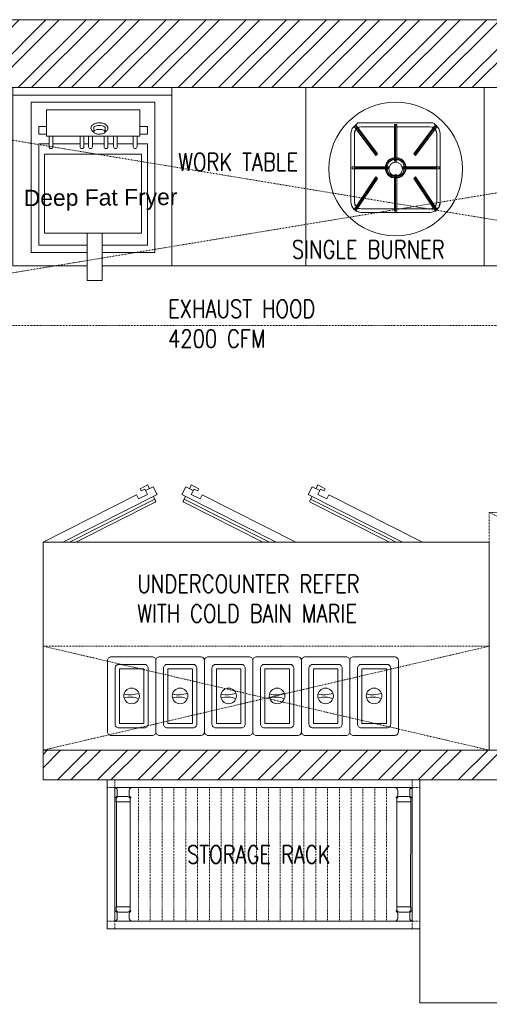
# Model space of a CAD drawing. Header units: inches. Extents: x 105152 to 158499, y 12149 to 30915.
# Tile 117 of 256: x 125241 to 125304, y 21472 to 21603. Entities that reach past the tile are written whole.
import ezdxf

# ---------------------------------------------------------------- set-up
doc = ezdxf.new("R2010")
doc.units = ezdxf.units.IN
doc.header["$MEASUREMENT"] = 0
doc.linetypes.add('HIDDEN', pattern=[0.375, 0.25, -0.125])
doc.linetypes.add('IHCL-P-MEZZANINE FLOOR PLAN$0$HIDDEN', pattern=[0.375, 0.25, -0.125])
for name, color, linetype, lineweight in [('AR - PLAN', 251, 'Continuous', 5), ('door', 1, 'Continuous', 13), ('EQUIP DIM', 5, 'Continuous', 0), ('EQUIPMENT', 7, 'Continuous', 25), ('K-Equipment', 41, 'Continuous', 0), ('KIT TEXT.', 5, 'Continuous', 5), ('PD_BRICK WALL_115', 134, 'Continuous', 30), ('PD_HATCH', 45, 'Continuous', 9)]:
    doc.layers.add(name, color=color, linetype=linetype, lineweight=lineweight)
doc.layers.add('KIT EQUIPMENT', color=7, linetype='Continuous')
doc.layers.add('PD_025_TEXT', color=61, linetype='Continuous')
doc.styles.add('ISO', font='isocp.shx', dxfattribs={"height": 250})
doc.styles.get("Standard").update_dxf_attribs({"font": 'arial.ttf', "height": 6})

# ---------------------------------------------------------------- blocks, each defined once
blk = doc.blocks.new('SFEGRGG')
at = {"layer": 'K-Equipment', "color": 251, "lineweight": 5, "ltscale": 18}
for p, q in [((1785673.6, 620186.4), (1785673.6, 619586.4)), ((1786208.3, 620186.4), (1785673.6, 620186.4)), ((1786208.3, 620186.4), (1786208.3, 619586.4)), ((1786208.3, 619600.4, 3.7), (1786208.3, 620184.1, -0.7)), ((1785673.6, 620161.4), (1786208.3, 620161.4)), ((1785735.8, 620137.2), (1785735.8, 619631.6)), ((1786151.4, 620137.2), (1785735.8, 620137.2)), ((1786151.4, 619631.6), (1786151.4, 620137.2)), ((1786100.6, 620111.8), (1785786.6, 620111.8)), ((1785786.6, 620023.1), (1785786.6, 620111.8)), ((1786100.6, 620023.1), (1786100.6, 620111.8)), ((1785786.6, 620055.5), (1785761.2, 620055.5)), ((1785761.2, 620030.1), (1785761.2, 620055.5)), ((1785945.8, 620053.5), (1785945.8, 620037.8)), ((1785983.7, 620053.5), (1785983.7, 620037.9)), ((1786100.6, 620055.5), (1786126, 620055.5)), ((1786126, 620030.1), (1786126, 620055.5)), ((1785735.8, 620023.1), (1785735.8, 619631.6)), ((1785786.6, 620030.1), (1785761.2, 620030.1)), ((1786100.6, 620023.1), (1785786.6, 620023.1)), ((1785795.8, 620023.1), (1785795.8, 619987.7)), ((1785808.5, 620023.1), (1785808.5, 619987.7)), ((1785899.8, 620023.1), (1785899.8, 619987.7)), ((1785912.5, 620023.1), (1785912.5, 619987.7)), ((1785928.5, 620023.1), (1785928.5, 619987.7)), ((1785941.2, 620023.1), (1785941.2, 619987.7)), ((1785980.5, 620023.1), (1785980.5, 619987.7)), ((1785993.2, 620023.1), (1785993.2, 619987.7)), ((1786012.3, 620023.1), (1786012.3, 619987.7)), ((1786025, 620023.1), (1786025, 619987.7)), ((1786078.6, 620023.1), (1786078.6, 619987.7)), ((1786091.3, 620023.1), (1786091.3, 619987.7)), ((1786100.6, 620030.1), (1786126, 620030.1)), ((1785761.2, 619997.7), (1785761.2, 619657)), ((1785795.8, 619997.7), (1785761.2, 619997.7)), ((1785808.5, 619997.7), (1785899.8, 619997.7)), ((1785841.2, 619997.7), (1785808.5, 619997.7)), ((1785928.5, 619997.7), (1785912.5, 619997.7)), ((1785980.5, 619997.7), (1785941.2, 619997.7)), ((1786012.3, 619997.7), (1785993.2, 619997.7)), ((1786078.6, 619997.7), (1786025, 619997.7)), ((1786078.6, 619997.7), (1786049.8, 619997.7)), ((1786126, 619997.7), (1786091.3, 619997.7)), ((1786126, 619657), (1786126, 619997.7)), ((1785780.8, 619962.9), (1785780.8, 619697.3)), ((1786106.4, 619962.9), (1785780.8, 619962.9)), ((1786106.4, 619697.3), (1786106.4, 619962.9)), ((1785780.8, 619697.3), (1786106.4, 619697.3)), ((1785923.7, 619697.3), (1785923.7, 619537.2)), ((1785974.7, 619697.3), (1785974.7, 619537.2)), ((1785923.7, 619657), (1785761.2, 619657)), ((1786126, 619657), (1785974.7, 619657)), ((1785923.7, 619631.6), (1785735.8, 619631.6)), ((1786151.4, 619631.6), (1785974.7, 619631.6)), ((1785923.7, 619586.4), (1785673.6, 619586.4)), ((1786208.3, 619586.4), (1785974.7, 619586.4)), ((1785974.7, 619537.2), (1785923.7, 619537.2))]:
    blk.add_line(p, q, dxfattribs=at)
blk.add_lwpolyline([(1785964.8, 620046, 0.043875), (1785957, 620045.3, 0.057279), (1785951.3, 620043.6, 0.099652), (1785946.6, 620040.4), (1785945.8, 620037.9, 0.194717), (1785946.9, 620035.2, 0.099652), (1785951.3, 620032.1, 0.057279), (1785957, 620030.5, 0.043875), (1785964.8, 620029.8, 0.043875), (1785972.5, 620030.5, 0.057279), (1785978.2, 620032.1, 0.099652), (1785982.6, 620035.2, 0.194717), (1785983.7, 620037.9, 0.194717), (1785982.6, 620040.5, 0.099652), (1785978.2, 620043.6, 0.057279), (1785972.5, 620045.3, 0.043875)], format="xyb", close=True, dxfattribs=at)
blk.add_lwpolyline([(1785983.7, 620053.5, 0.030969), (1785981.9, 620054.8, 0.076046), (1785974.4, 620058, 0.062923), (1785964.8, 620059.2, 0.062923)], format="xyb", dxfattribs=at)
for centre, radius, start, end in [((1785947.4, 620050.5), 11.2, 146.1323, 180), ((1785947.4, 620050.5), 11.2, 180, 213.8677), ((1785955.7, 620044.9), 21.2, 121.6815, 146.1323), ((1785955.7, 620056), 21.2, 213.8677, 238.3185), ((1785961.2, 620036), 31.7, 104.3399, 121.6815), ((1785961.2, 620064.9), 31.7, 238.3185, 241.1049), ((1785957.7, 620038.5), 19.1, 121.7971, 128.4438), ((1785961.7, 620032.1), 26.7, 104.402, 121.7971), ((1785964.8, 620021.9), 46.2, 90, 104.3399), ((1785964.8, 620020.3), 38.9, 90, 104.402), ((1785964.8, 620021.9), 46.2, 75.6601, 90), ((1785968.3, 620036), 31.7, 58.3185, 75.6601), ((1785968.3, 620064.9), 31.7, 298.8951, 301.6815), ((1785973.8, 620044.9), 21.2, 33.8677, 58.3185), ((1785973.1, 620057.2), 22.6, 301.6815, 326.1323), ((1785982.1, 620050.5), 11.2, 360, 33.8677), ((1785984.4, 620049.6), 8.99, 326.1323, 5.3453), ((1785802.2, 619987.7), 6.35, 180, 360), ((1785906.2, 619987.7), 6.35, 180, 360), ((1785934.9, 619987.7), 6.35, 180, 360), ((1785986.9, 619987.7), 6.35, 180, 360), ((1786018.7, 619987.7), 6.35, 180, 360), ((1786085, 619987.7), 6.35, 180, 360)]:
    blk.add_arc(centre, radius, start, end, dxfattribs=at)
blk = doc.blocks.new('sesrgg')
at = {"layer": 'EQUIPMENT', "color": 251, "linetype": 'Continuous', "lineweight": 5}
for p, q in [((1788400.4, 614306.9), (1788353.3, 614306.9)), ((1788402, 614305.2), (1788402, 614305.3)), ((1789294.6, 614305.2), (1789294.6, 614305.3)), ((1789296.2, 614306.9), (1789343.3, 614306.9)), ((1788352.5, 614303.9), (1788353.7, 614303.2)), ((1788352.5, 614274.4), (1788353.7, 614275.1)), ((1788355.4, 614273.5), (1788354.7, 614272.2)), ((1788356.8, 614280.4), (1788356.8, 614297.9)), ((1788393, 614276.5), (1788360.6, 614276.5)), ((1788396.9, 614280.4), (1788396.9, 614297.9)), ((1788396.9, 614280.4), (1788396.9, 614297.9)), ((1788399, 614272.2), (1788398.3, 614273.5)), ((1788399.9, 614303.2), (1788401.1, 614303.9)), ((1788399.9, 614303.2), (1788401.2, 614303.9)), ((1788399.9, 614275.1), (1788401.1, 614274.4)), ((1788399.9, 614275.1), (1788401.2, 614274.4)), ((1788402, 614273), (1788402, 614273)), ((1789294.6, 614273), (1789294.6, 614273)), ((1789296.7, 614303.2), (1789295.4, 614303.9)), ((1789296.7, 614303.2), (1789295.4, 614303.9)), ((1789296.7, 614275.1), (1789295.4, 614274.4)), ((1789296.7, 614275.1), (1789295.4, 614274.4)), ((1789297.6, 614272.2), (1789298.3, 614273.5)), ((1789299.7, 614280.4), (1789299.7, 614297.9)), ((1789299.7, 614280.4), (1789299.7, 614297.9)), ((1789303.6, 614276.5), (1789335.9, 614276.5)), ((1789339.8, 614280.4), (1789339.8, 614297.9)), ((1789341.2, 614273.5), (1789341.9, 614272.2)), ((1789344.1, 614303.9), (1789342.9, 614303.2)), ((1789344.1, 614274.4), (1789342.9, 614275.1)), ((1788353.2, 614271.4), (1788353.2, 614259.3)), ((1788399.9, 614258.8), (1788353.7, 614258.8)), ((1788353.8, 613904.2), (1788353.7, 614258.8)), ((1788400, 613904.7), (1788399.9, 614258.8)), ((1788400.4, 614271.4), (1788400.4, 614259.3)), ((1789296.2, 614271.4), (1789296.2, 614259.3)), ((1789296.6, 613904.7), (1789296.7, 614258.8)), ((1789296.7, 614258.8), (1789342.9, 614258.8)), ((1789342.8, 613904.2), (1789342.9, 614258.8)), ((1789343.4, 614271.4), (1789343.4, 614259.3)), ((1788352.6, 613889.1), (1788353.8, 613888.4)), ((1788353.3, 613892), (1788353.3, 613904.2)), ((1788400, 613904.7), (1788353.8, 613904.7)), ((1788355.5, 613890), (1788354.8, 613891.2)), ((1788356.9, 613883.1), (1788356.9, 613865.6)), ((1788393.1, 613887), (1788360.7, 613887)), ((1788397, 613883.2), (1788397, 613865.7)), ((1788397, 613865.6), (1788397, 613883.1)), ((1788398.3, 613890), (1788399.1, 613891.2)), ((1788400, 613888.3), (1788401.2, 613889.1)), ((1788401.2, 613889.1), (1788400, 613888.4)), ((1788400.5, 613892), (1788400.5, 613904.2)), ((1788402, 613890.4), (1788402, 613890.5)), ((1789294.5, 613890.4), (1789294.5, 613890.5)), ((1789296.6, 613888.3), (1789295.3, 613889.1)), ((1789295.3, 613889.1), (1789296.6, 613888.4)), ((1789296.1, 613892), (1789296.1, 613904.2)), ((1789296.6, 613904.7), (1789342.8, 613904.7)), ((1789298.2, 613890), (1789297.5, 613891.2)), ((1789299.6, 613883.2), (1789299.6, 613865.7)), ((1789299.6, 613865.6), (1789299.6, 613883.1)), ((1789303.5, 613887), (1789335.8, 613887)), ((1789339.7, 613883.1), (1789339.7, 613865.6)), ((1789341.1, 613890), (1789341.8, 613891.2)), ((1789344, 613889.1), (1789342.8, 613888.4)), ((1789343.3, 613892), (1789343.3, 613904.2)), ((1788352.6, 613859.6), (1788353.8, 613860.3)), ((1788400.4, 613856.6), (1788353.4, 613856.6)), ((1788400, 613860.3), (1788401.2, 613859.6)), ((1788401.2, 613859.6), (1788400, 613860.3)), ((1788402, 613858.2), (1788402, 613858.2)), ((1789294.5, 613858.2), (1789294.5, 613858.2)), ((1789296.6, 613860.3), (1789295.3, 613859.6)), ((1789295.3, 613859.6), (1789296.6, 613860.3)), ((1789296.1, 613856.6), (1789343.2, 613856.6)), ((1789344, 613859.6), (1789342.8, 613860.3))]:
    blk.add_line(p, q, dxfattribs=at)
at = {"layer": 'EQUIPMENT', "color": 251, "linetype": 'IHCL-P-MEZZANINE FLOOR PLAN$0$HIDDEN', "lineweight": 5}
for p, q in [((1788428, 613856.6), (1788428, 614306.9)), ((1788467.7, 613856.6), (1788467.7, 614306.9)), ((1788507.4, 613856.6), (1788507.4, 614306.9)), ((1788547.1, 613856.6), (1788547.1, 614306.9)), ((1788586.8, 613856.6), (1788586.8, 614306.9)), ((1788586.8, 613856.6), (1788586.8, 614306.9)), ((1788626.6, 613856.6), (1788626.6, 614306.9)), ((1788666.3, 613856.6), (1788666.3, 614306.9)), ((1788706, 613856.6), (1788706, 614306.9)), ((1788706, 613856.6), (1788706, 614306.9)), ((1788745.7, 613856.6), (1788745.7, 614306.9)), ((1788785.4, 613856.6), (1788785.4, 614306.9)), ((1788825.1, 613856.6), (1788825.1, 614306.9)), ((1788864.9, 613856.6), (1788864.9, 614306.9)), ((1788904.6, 613856.6), (1788904.6, 614306.9)), ((1788944.3, 613856.6), (1788944.3, 614306.9)), ((1788984, 613856.6), (1788984, 614306.9)), ((1789023.7, 613856.6), (1789023.7, 614306.9)), ((1789063.5, 613856.6), (1789063.5, 614306.9)), ((1789103.2, 613856.6), (1789103.2, 614306.9)), ((1789142.9, 613856.6), (1789142.9, 614306.9)), ((1789182.6, 613856.6), (1789182.6, 614306.9)), ((1789222.3, 613856.6), (1789222.3, 614306.9)), ((1789262.1, 613856.6), (1789262.1, 614306.9))]:
    blk.add_line(p, q, dxfattribs=at)
for points in [[(1788348.4, 614306.9), (1788348.4, 614332.1), (1788323.1, 614332.1), (1788323.1, 614306.9)], [(1789348.2, 614306.9), (1789348.2, 614332.1), (1789373.5, 614332.1), (1789373.5, 614306.9)], [(1788348.4, 613856.6), (1788348.4, 613831.3), (1788323.1, 613831.3), (1788323.1, 613856.6)], [(1789348.2, 613856.6), (1789348.2, 613831.3), (1789373.5, 613831.3), (1789373.5, 613856.6)]]:
    blk.add_lwpolyline(points, close=True, dxfattribs=at)
at = {"layer": 'EQUIPMENT', "color": 251, "linetype": 'Continuous', "lineweight": 5}
for centre, radius, start, end in [((1788353.3, 614305.3), 1.6, 89.991, 239.97), ((1788400.4, 614305.3), 1.6, 299.976, 89.991), ((1788400.3, 614305.2), 1.6, 299.973, 359.979), ((1789296.2, 614305.3), 1.6, 90.009, 240.024), ((1789296.2, 614305.2), 1.6, 180.021, 240.027), ((1789343.3, 614305.3), 1.6, 300.03, 90.009), ((1788353.3, 614273), 1.6, 119.994, 329.979), ((1788350.7, 614297.9), 6.07, 359.982, 59.988), ((1788350.7, 614280.4), 6.07, 299.976, 359.982), ((1788360.7, 614270.4), 6.07, 89.991, 149.997), ((1788393, 614270.4), 6.07, 29.985, 89.991), ((1788403, 614297.9), 6.07, 119.991, 179.997), ((1788403, 614297.9), 6.07, 119.994, 180), ((1788403, 614280.4), 6.07, 179.991, 239.997), ((1788403, 614280.4), 6.07, 180, 239.97), ((1788400.4, 614273), 1.6, 209.967, 59.988), ((1788400.3, 614273), 1.6, 359.967, 59.973), ((1789296.2, 614273), 1.6, 120.027, 180.033), ((1789296.2, 614273), 1.6, 120.012, 330.033), ((1789293.6, 614297.9), 6.07, 0.003, 60.009), ((1789293.6, 614297.9), 6.07, 0, 60.006), ((1789293.6, 614280.4), 6.07, 300.003, 0.009), ((1789293.6, 614280.4), 6.07, 300.03, 0), ((1789303.6, 614270.4), 6.07, 90.009, 150.015), ((1789335.9, 614270.4), 6.07, 30.003, 90.009), ((1789345.9, 614297.9), 6.07, 120.012, 180.018), ((1789345.9, 614280.4), 6.07, 180.018, 240.024), ((1789343.3, 614273), 1.6, 210.021, 60.006), ((1788353.7, 614259.3), 0.506, 180, 269.973), ((1788399.9, 614259.3), 0.506, 269.973, 359.982), ((1789296.7, 614259.3), 0.506, 180.018, 270.027), ((1789342.9, 614259.3), 0.506, 270.027, 0), ((1788353.4, 613890.4), 1.6, 29.985, 239.97), ((1788353.8, 613904.2), 0.506, 89.991, 180), ((1788350.8, 613883.1), 6.07, 359.982, 59.988), ((1788360.7, 613893.1), 6.07, 209.967, 269.973), ((1788393.1, 613893.1), 6.07, 269.973, 329.979), ((1788403.1, 613883.1), 6.07, 119.994, 180), ((1788403.1, 613883.1), 6.07, 119.991, 179.997), ((1788400.4, 613890.4), 1.6, 299.976, 149.997), ((1788400, 613904.2), 0.506, 359.982, 89.991), ((1788400.4, 613890.4), 1.6, 299.973, 359.979), ((1789296.1, 613890.4), 1.6, 30.003, 240.024), ((1789296.1, 613890.4), 1.6, 180.021, 240.027), ((1789296.6, 613904.2), 0.506, 90.009, 180.018), ((1789293.5, 613883.1), 6.07, 0, 60.006), ((1789293.5, 613883.1), 6.07, 0.003, 60.009), ((1789303.5, 613893.1), 6.07, 210.021, 270.027), ((1789335.8, 613893.1), 6.07, 270.027, 330.033), ((1789345.8, 613883.1), 6.07, 120.012, 180.018), ((1789343.2, 613890.4), 1.6, 300.03, 150.015), ((1789342.8, 613904.2), 0.506, 0, 90.009), ((1788353.4, 613858.2), 1.6, 119.994, 269.973), ((1788350.8, 613865.6), 6.07, 299.976, 359.982), ((1788403.1, 613865.6), 6.07, 179.991, 239.997), ((1788403.1, 613865.6), 6.07, 180, 239.97), ((1788400.4, 613858.2), 1.6, 269.973, 59.988), ((1788400.4, 613858.2), 1.6, 359.967, 59.973), ((1789296.1, 613858.2), 1.6, 120.027, 180.033), ((1789296.1, 613858.2), 1.6, 120.012, 270.027), ((1789293.5, 613865.6), 6.07, 300.003, 0.009), ((1789293.5, 613865.6), 6.07, 300.03, 0), ((1789345.8, 613865.6), 6.07, 180.018, 240.024), ((1789343.2, 613858.2), 1.6, 270.027, 60.006)]:
    blk.add_arc(centre, radius, start, end, dxfattribs=at)
at = {"layer": 'KIT EQUIPMENT', "color": 251, "lineweight": 5}
for points in [[(1789373.5, 614332.1), (1789373.5, 613831.3), (1788323.1, 613831.3), (1788323.1, 614332.1)], [(1789348.2, 614306.9), (1789348.2, 613856.6), (1788348.4, 613856.6), (1788348.4, 614306.9)]]:
    blk.add_lwpolyline(points, close=True, dxfattribs=at)
blk = doc.blocks.new('A$C6E471120')
at = {"layer": 'PD_HATCH', "lineweight": 5}
h = blk.add_hatch(dxfattribs=at)
h.set_pattern_fill('ANSI32', color=251, scale=254)
h.set_pattern_definition([(45, (-1789305.34, -617415.57), (-67.351921, 67.351921), []), (45, (-1789260.44, -617415.57), (-67.351921, 67.351921), [])])
h.paths.add_polyline_path([(0, -2329.1), (0, -2229.1), (-566.3, -2229.1), (-2166.3, -2229.1), (-3666.3, -2229.1), (-3666.3, -2329.1)])
at = {"layer": 'door', "color": 251, "lineweight": 5}
blk.add_line((-538.6, -2229.1), (-2816.3, -2229.1), dxfattribs=at)
at = {"layer": 'EQUIPMENT', "color": 251, "lineweight": 5, "ltscale": 12}
blk.add_lwpolyline([(-3666.3, -2229.1), (0, -2229.1), (0, -2329.1), (-3666.3, -2329.1)], close=True, dxfattribs=at)
at = {"layer": 'KIT EQUIPMENT', "color": 251, "linetype": 'HIDDEN', "lineweight": 5, "ltscale": 0.025}
for p, q in [((0, -800), (-4838.7, 0)), ((-4838.7, -800), (0, 0)), ((-566.3, -2229.1), (-2166.3, -1429.1))]:
    blk.add_line(p, q, dxfattribs=at)
at = {"layer": 'KIT EQUIPMENT', "color": 251, "lineweight": 5}
for p, q in [((-2609.8, -119.8, -370.3), (-2626.9, -136.9, -370.3)), ((-2617.5, -127.6, -1064.6), (-2544.5, -225.7, -717.4)), ((-2354.8, -118.3, -416.6), (-2609, -118.3, -416.6)), ((-2596.5, -131.3, -370.3), (-2608.1, -134.4, -370.3)), ((-2596.5, -131.3, -416.6), (-2608.1, -134.4, -416.6)), ((-2365.9, -131.3, -370.3), (-2596.5, -131.3, -370.3)), ((-2365.9, -131.3, -416.6), (-2596.5, -131.3, -416.6)), ((-2365.9, -131.3, -1064.6), (-2596.5, -131.3, -1064.6)), ((-2481.2, -246.6, -717.4), (-2481.2, -125.5, -1064.6)), ((-2417.5, -225.8, -717.4), (-2344.4, -127.7, -1064.6)), ((-2354.4, -134.4, -370.3), (-2365.9, -131.3, -370.3)), ((-2354.4, -134.4, -416.6), (-2365.9, -131.3, -416.6)), ((-2335.5, -136.9, -370.3), (-2352.7, -119.8, -370.3)), ((-2626.9, -136.9, -370.3), (-2631.2, -152.9, -370.3)), ((-2631.2, -152.9, -370.3), (-2631.2, -386.6, 324)), ((-2631.2, -154.5, -1064.6), (-2631.2, -385, -370.3)), ((-2616.5, -142.9, -370.3), (-2619.6, -154.5, -370.3)), ((-2616.5, -142.9, -416.6), (-2619.6, -154.5, -416.6)), ((-2619.6, -154.5, -370.3), (-2619.6, -385, 324)), ((-2619.6, -154.5, -1064.6), (-2619.6, -385, -370.3)), ((-2608.1, -134.4, -370.3), (-2616.5, -142.9, -370.3)), ((-2608.1, -134.4, -416.6), (-2616.5, -142.9, -416.6)), ((-2345.9, -142.9, -370.3), (-2354.4, -134.4, -370.3)), ((-2345.9, -142.9, -416.6), (-2354.4, -134.4, -416.6)), ((-2342.8, -154.5, -370.3), (-2345.9, -142.9, -370.3)), ((-2342.8, -154.5, -416.6), (-2345.9, -142.9, -416.6)), ((-2342.8, -154.5, -1064.6), (-2342.8, -385, -370.3)), ((-2342.8, -154.5, -370.3), (-2342.8, -385, 324)), ((-2342.8, -385, 324), (-2342.8, -154.5, -370.3)), ((-2331.2, -152.9, -370.3), (-2335.5, -136.9, -370.3)), ((-2331.2, -386.6, 324), (-2331.2, -152.9, -370.3)), ((-2331.2, -152.9, -370.3), (-2331.2, -386.6, 324)), ((-2331.2, -385, -370.3), (-2331.2, -154.5, -1064.6)), ((-2331.2, -154.5, -1064.6), (-2331.2, -385, -370.3)), ((-2511.3, -269.8, -46.3), (-2505.5, -252.1, -46.3)), ((-2505.5, -252.1, -46.3), (-2490.5, -241.2, -46.3)), ((-2490.5, -241.2, -46.3), (-2471.9, -241.2, -46.3)), ((-2471.9, -241.2, -46.3), (-2456.9, -252.1, -46.3)), ((-2456.9, -252.1, -46.3), (-2451.2, -269.8, -46.3)), ((-2504.4, -269.8, -717.4), (-2619.6, -269.8, -717.4)), ((-2505.5, -287.4, -46.3), (-2511.3, -269.8, -46.3)), ((-2490.5, -298.3, -46.3), (-2505.5, -287.4, -46.3)), ((-2481.2, -414, -370.3), (-2481.2, -292.9, -717.4)), ((-2456.9, -287.4, -46.3), (-2471.9, -298.3, -46.3)), ((-2342.8, -269.8, -717.4), (-2458.1, -269.8, -717.4)), ((-2451.2, -269.8, -46.3), (-2456.9, -287.4, -46.3)), ((-2617.6, -412.3, -370.3), (-2544.6, -302.6, -717.4)), ((-2471.9, -298.3, -46.3), (-2490.5, -298.3, -46.3)), ((-2417.5, -302.7, -717.4), (-2344.5, -412.4, -370.3)), ((-2631.2, -386.6, 324), (-2626.9, -402.6, 324)), ((-2619.6, -385, 324), (-2616.5, -396.6, 324)), ((-2616.5, -396.6, 324), (-2608.1, -405.1, 324)), ((-2354.4, -405.1, 324), (-2345.9, -396.6, 324)), ((-2345.9, -396.6, 324), (-2342.8, -385, 324)), ((-2335.5, -402.6, 324), (-2331.2, -386.6, 324)), ((-2626.9, -402.6, 324), (-2614.1, -415.5, 324)), ((-2614.1, -415.5, 324), (-2598, -419.8, 324)), ((-2608.1, -405.1, 324), (-2596.5, -408.2, 324)), ((-2364.4, -419.8, 324), (-2598, -419.8, 324)), ((-2598, -419.8, 324), (-2364.4, -419.8, 324)), ((-2364.4, -419.8, 324), (-2598, -419.8, 324)), ((-2596.5, -408.2, 324), (-2365.9, -408.2, 324)), ((-2596.5, -408.2, -370.3), (-2365.9, -408.2, -370.3)), ((-2365.9, -419.8, -370.3), (-2596.5, -419.8, -370.3)), ((-2596.5, -419.8, -370.3), (-2365.9, -419.8, -370.3)), ((-2365.9, -408.2, 324), (-2354.4, -405.1, 324)), ((-2364.4, -419.8, 324), (-2348.4, -415.5, 324)), ((-2348.4, -415.5, 324), (-2335.5, -402.6, 324)), ((-3340, -1349.3), (-3315.1, -1336.8)), ((-3340, -1349.3), (-3336.2, -1356.8)), ((-3323.9, -1350.6), (-3336.2, -1356.8)), ((-3323.9, -1350.6), (-3314.8, -1368.7)), ((-3321.5, -1355.3), (-3296.4, -1342.7)), ((-3315.1, -1336.8), (-3309, -1349)), ((-3296.4, -1342.7), (-3283, -1369.4)), ((-3186.3, -1342.7), (-3199.7, -1369.4)), ((-3161.2, -1355.3), (-3186.3, -1342.7)), ((-3167.6, -1336.8), (-3173.7, -1349)), ((-3158.8, -1350.6), (-3167.9, -1368.7)), ((-3142.7, -1349.3), (-3167.6, -1336.8)), ((-3158.8, -1350.6), (-3146.5, -1356.8)), ((-3142.7, -1349.3), (-3146.5, -1356.8)), ((-2761.3, -1342.7), (-2774.7, -1369.4)), ((-2736.2, -1355.3), (-2761.3, -1342.7)), ((-2742.6, -1336.8), (-2748.7, -1349)), ((-2733.8, -1350.6), (-2742.9, -1368.7)), ((-2717.7, -1349.3), (-2742.6, -1336.8)), ((-2733.8, -1350.6), (-2721.5, -1356.8)), ((-2717.7, -1349.3), (-2721.5, -1356.8)), ((-3666.3, -1529.1), (-3351.6, -1370.5)), ((-3600, -1529.1), (-3283, -1369.4)), ((-3577.8, -1529.1), (-3290.5, -1384.4)), ((-3351.6, -1370.5), (-3344.9, -1383.9)), ((-3344.9, -1383.9), (-3314.8, -1368.7)), ((-3295, -1375.5), (-3287.9, -1389.7)), ((-2882.7, -1529.1), (-3199.7, -1369.4)), ((-3187.6, -1375.5), (-3194.8, -1389.7)), ((-2904.9, -1529.1), (-3192.1, -1384.4)), ((-3137.8, -1383.9), (-3167.9, -1368.7)), ((-3131.1, -1370.5), (-3137.8, -1383.9)), ((-2816.3, -1529.1), (-3131.1, -1370.5)), ((-2457.7, -1529.1), (-2774.7, -1369.4)), ((-2762.6, -1375.5), (-2769.8, -1389.7)), ((-2479.9, -1529.1), (-2767.1, -1384.4)), ((-2712.8, -1383.9), (-2742.9, -1368.7)), ((-2706.1, -1370.5), (-2712.8, -1383.9)), ((-2391.3, -1529.1), (-2706.1, -1370.5)), ((-3555.7, -1529.1), (-3289.6, -1395)), ((-2927, -1529.1), (-3193.1, -1395)), ((-2502, -1529.1), (-2768.1, -1395))]:
    blk.add_line(p, q, dxfattribs=at)
at = {"layer": 'KIT EQUIPMENT', "color": 251, "linetype": 'HIDDEN', "lineweight": 5, "ltscale": 2}
for p, q in [((-3666.3, -1879.1), (-2166.3, -2229.1)), ((-2166.3, -1879.1), (-3666.3, -2229.1))]:
    blk.add_line(p, q, dxfattribs=at)
at = {"layer": 'KIT EQUIPMENT', "color": 251, "linetype": 'HIDDEN', "lineweight": 5, "ltscale": 0.025}
for points in [[(0, -800), (-4838.7, -800), (-4838.7, 0), (0, 0)], [(-566.3, -2229.1), (-2166.3, -2229.1), (-2166.3, -1429.1), (-566.3, -1429.1)]]:
    blk.add_lwpolyline(points, close=True, dxfattribs=at)
at = {"layer": 'KIT EQUIPMENT', "color": 251, "lineweight": 5}
for points in [[(-2783.4, -600), (-3233.4, -600), (-3233.4, 0), (-2783.4, 0)], [(-2783.4, -600), (-2783.4, 0), (-2183.4, 0), (-2183.4, -600)], [(-1733.4, -600), (-2183.4, -600), (-2183.4, 0), (-1733.4, 0)], [(-2166.3, -2229.1), (-3666.3, -2229.1), (-3666.3, -1529.1), (-2166.3, -1529.1)], [(-1200, -3079.1), (-1200, -2329.1), (-2400, -2329.1), (-2400, -3079.1)]]:
    blk.add_lwpolyline(points, close=True, dxfattribs=at)
at = {"layer": 'KIT EQUIPMENT', "color": 251, "linetype": 'HIDDEN', "lineweight": 5, "ltscale": 2}
blk.add_lwpolyline([(-2166.3, -1879.1), (-2166.3, -2229.1), (-3666.3, -2229.1), (-3666.3, -1879.1)], close=True, dxfattribs=at)
at = {"layer": 'KIT EQUIPMENT', "color": 251, "lineweight": 5, "elevation": 0}
for points in [[(-3287, -1927.6), (-3287, -2167, -0.414214), (-3299.8, -2179.8), (-3437.2, -2179.8, -0.414214), (-3450, -2167), (-3450, -1927.6, -0.414214), (-3437.2, -1914.8), (-3299.8, -1914.8, -0.414214)], [(-3124, -1927.6), (-3124, -2167, -0.414214), (-3136.8, -2179.8), (-3274.2, -2179.8, -0.414214), (-3287, -2167), (-3287, -1927.6, -0.414214), (-3274.2, -1914.8), (-3136.8, -1914.8, -0.414214)], [(-2961, -1927.6), (-2961, -2167, -0.414214), (-2973.8, -2179.8), (-3111.2, -2179.8, -0.414214), (-3124, -2167), (-3124, -1927.6, -0.414214), (-3111.2, -1914.8), (-2973.8, -1914.8, -0.414214)], [(-2798, -1927.6), (-2798, -2167, -0.414214), (-2810.8, -2179.8), (-2948.2, -2179.8, -0.414214), (-2961, -2167), (-2961, -1927.6, -0.414214), (-2948.2, -1914.8), (-2810.8, -1914.8, -0.414214)], [(-2635, -1927.6), (-2635, -2167, -0.414214), (-2647.8, -2179.8), (-2785.2, -2179.8, -0.414214), (-2798, -2167), (-2798, -1927.6, -0.414214), (-2785.2, -1914.8), (-2647.8, -1914.8, -0.414214)], [(-2472, -1927.6), (-2472, -2167, -0.414214), (-2484.8, -2179.8), (-2622.2, -2179.8, -0.414214), (-2635, -2167), (-2635, -1927.6, -0.414214), (-2622.2, -1914.8), (-2484.8, -1914.8, -0.414214)], [(-3312.6, -1953.2), (-3312.6, -2141.4, -0.414214), (-3325.4, -2154.2), (-3411.6, -2154.2, -0.414214), (-3424.4, -2141.4), (-3424.4, -1953.2, -0.414214), (-3411.6, -1940.4), (-3325.4, -1940.4, -0.414214)], [(-3149.6, -1953.2), (-3149.6, -2141.4, -0.414214), (-3162.4, -2154.2), (-3248.6, -2154.2, -0.414214), (-3261.4, -2141.4), (-3261.4, -1953.2, -0.414214), (-3248.6, -1940.4), (-3162.4, -1940.4, -0.414214)], [(-2986.6, -1953.2), (-2986.6, -2141.4, -0.414214), (-2999.4, -2154.2), (-3085.6, -2154.2, -0.414214), (-3098.4, -2141.4), (-3098.4, -1953.2, -0.414214), (-3085.6, -1940.4), (-2999.4, -1940.4, -0.414214)], [(-2823.6, -1953.2), (-2823.6, -2141.4, -0.414214), (-2836.4, -2154.2), (-2922.6, -2154.2, -0.414214), (-2935.4, -2141.4), (-2935.4, -1953.2, -0.414214), (-2922.6, -1940.4), (-2836.4, -1940.4, -0.414214)], [(-2660.6, -1953.2), (-2660.6, -2141.4, -0.414214), (-2673.4, -2154.2), (-2759.6, -2154.2, -0.414214), (-2772.4, -2141.4), (-2772.4, -1953.2, -0.414214), (-2759.6, -1940.4), (-2673.4, -1940.4, -0.414214)], [(-2497.6, -1953.2), (-2497.6, -2141.4, -0.414214), (-2510.4, -2154.2), (-2596.6, -2154.2, -0.414214), (-2609.4, -2141.4), (-2609.4, -1953.2, -0.414214), (-2596.6, -1940.4), (-2510.4, -1940.4, -0.414214)]]:
    blk.add_lwpolyline(points, format="xyb", close=True, dxfattribs=at)
for points in [[(-3327.3, -1955.1), (-3327.3, -2139.5), (-3409.7, -2139.5), (-3409.7, -1955.1)], [(-3164.3, -1955.1), (-3164.3, -2139.5), (-3246.7, -2139.5), (-3246.7, -1955.1)], [(-3001.3, -1955.1), (-3001.3, -2139.5), (-3083.7, -2139.5), (-3083.7, -1955.1)], [(-2838.3, -1955.1), (-2838.3, -2139.5), (-2920.7, -2139.5), (-2920.7, -1955.1)], [(-2675.3, -1955.1), (-2675.3, -2139.5), (-2757.7, -2139.5), (-2757.7, -1955.1)], [(-2512.3, -1955.1), (-2512.3, -2139.5), (-2594.7, -2139.5), (-2594.7, -1955.1)]]:
    blk.add_lwpolyline(points, close=True, dxfattribs=at)
at = {"layer": 'KIT EQUIPMENT', "color": 251, "lineweight": 5}
for centre, radius in [((-2481.2, -273.6), 225), ((-2481.2, -269.8, -717.4), 34.7), ((-2481.2, -273.6), 22.7), ((-3368.5, -2046.7, 0), 26.2), ((-3205.5, -2046.7, 0), 26.2), ((-3042.5, -2046.7, 0), 26.2), ((-2879.5, -2046.7, 0), 26.2), ((-2716.5, -2046.7, 0), 26.2), ((-2553.5, -2046.7, 0), 26.2)]:
    blk.add_circle(centre, radius, dxfattribs=at)
for centre, radius, start, end in [((-2596.5, -154.5, -1064.6), 23.1, 90, 180), ((-2365.9, -154.5, -1064.6), 23.1, 0, 90), ((-2596.5, -385, -370.3), 34.7, 180, 270), ((-2596.5, -385, -370.3), 23.1, 180, 270), ((-2365.9, -385, -370.3), 23.1, 270, 0), ((-2365.9, -385, -370.3), 34.7, 270, 0), ((-3291.4, -1391.5), 3.98, 296.7484, 26.7484), ((-3191.3, -1391.5), 3.98, 153.2516, 243.2516), ((-2766.3, -1391.5), 3.98, 153.2516, 243.2516), ((-3372.8, -1973.2, 0), 69.8, 252.4964, 294.1869), ((-3372.8, -2120.2, 0), 69.8, 65.8131, 107.5036), ((-3209.8, -1973.2, 0), 69.8, 252.4964, 294.1869), ((-3209.8, -2120.2, 0), 69.8, 65.8131, 107.5036), ((-3046.8, -1973.2, 0), 69.8, 252.4964, 294.1869), ((-3046.8, -2120.2, 0), 69.8, 65.8131, 107.5036), ((-2883.8, -1973.2, 0), 69.8, 252.4964, 294.1869), ((-2883.8, -2120.2, 0), 69.8, 65.8131, 107.5036), ((-2720.8, -1973.2, 0), 69.8, 252.4964, 294.1869), ((-2720.8, -2120.2, 0), 69.8, 65.8131, 107.5036), ((-2557.8, -1973.2, 0), 69.8, 252.4964, 294.1869), ((-2557.8, -2120.2, 0), 69.8, 65.8131, 107.5036)]:
    blk.add_arc(centre, radius, start, end, dxfattribs=at)
for points in [[(-2620.3, -130.3, -347.1), (-2614.8, -124.9, -347.1), (-2541.8, -223), (-2547.3, -228.4)], [(-2547.3, -228.4, -15.4), (-2541.8, -223, -15.4), (-2614.8, -124.9, -362.6), (-2620.3, -130.3, -362.6)], [(-2620.3, -130.3, -362.6), (-2614.8, -124.9, -362.6), (-2614.8, -124.9, -362.6)], [(-2620.3, -130.3, -347.1), (-2620.3, -130.3, -362.6), (-2614.8, -124.9, -362.6), (-2614.8, -124.9, -347.1)], [(-2620.3, -130.3, -347.1), (-2620.3, -130.3, -347.1), (-2547.3, -228.4)], [(-2547.3, -228.4), (-2547.3, -228.4, -15.4), (-2620.3, -130.3, -362.6), (-2620.3, -130.3, -347.1)], [(-2614.8, -124.9, -362.6), (-2614.8, -124.9, -362.6), (-2541.8, -223, -15.4)], [(-2614.8, -124.9, -347.1), (-2614.8, -124.9, -362.6), (-2541.8, -223, -15.4), (-2541.8, -223)], [(-2484.9, -123.6, -347.1), (-2477.2, -123.6, -347.1), (-2477.2, -246.8), (-2484.9, -246.8)], [(-2484.9, -123.6, -347.1), (-2484.9, -123.6, -347.1), (-2484.9, -246.8)], [(-2484.9, -246.8, -15.4), (-2477.2, -246.8, -15.4), (-2477.2, -123.6, -362.6), (-2484.9, -123.6, -362.6)], [(-2484.9, -246.8), (-2484.9, -246.8, -15.4), (-2484.9, -123.6, -362.6), (-2484.9, -123.6, -347.1)], [(-2477.2, -123.6, -362.6), (-2477.2, -123.6, -362.6), (-2477.2, -246.8, -15.4)], [(-2477.2, -123.6, -347.1), (-2477.2, -123.6, -362.6), (-2477.2, -246.8, -15.4), (-2477.2, -246.8)], [(-2347.2, -125, -347.1), (-2341.7, -130.4, -347.1), (-2414.7, -228.5), (-2420.2, -223)], [(-2347.2, -125, -347.1), (-2347.2, -125, -347.1), (-2420.2, -223)], [(-2420.2, -223, -15.4), (-2414.7, -228.5, -15.4), (-2341.7, -130.4, -362.6), (-2347.2, -125, -362.6)], [(-2420.2, -223), (-2420.2, -223, -15.4), (-2347.2, -125, -362.6), (-2347.2, -125, -347.1)], [(-2341.7, -130.4, -362.6), (-2341.7, -130.4, -362.6), (-2414.7, -228.5, -15.4)], [(-2341.7, -130.4, -347.1), (-2341.7, -130.4, -362.6), (-2414.7, -228.5, -15.4), (-2414.7, -228.5)], [(-2347.2, -125, -362.6), (-2341.7, -130.4, -362.6), (-2341.7, -130.4, -362.6)], [(-2347.2, -125, -347.1), (-2347.2, -125, -362.6), (-2341.7, -130.4, -362.6), (-2341.7, -130.4, -347.1)], [(-2567.2, -160.3, -910.3), (-2567.2, -160.3, -910.3), (-2567.2, -160.3, -1010.6), (-2567.2, -160.3, -910.3)], [(-2547.3, -228.4), (-2541.8, -223), (-2541.8, -223, -15.4), (-2547.3, -228.4, -15.4)], [(-2547.3, -228.4), (-2547.3, -228.4), (-2547.3, -228.4, -15.4), (-2547.3, -228.4)], [(-2420.2, -223), (-2414.7, -228.5), (-2414.7, -228.5, -15.4), (-2420.2, -223, -15.4)], [(-2420.2, -223), (-2420.2, -223), (-2420.2, -223, -15.4), (-2420.2, -223)], [(-2515.3, -269.8, -69.4), (-2511.3, -269.8, -46.3), (-2505.5, -252.1, -46.3), (-2508.8, -249.7, -69.4)], [(-2508.8, -249.7, -69.4), (-2505.5, -252.1, -46.3), (-2490.5, -241.2, -46.3), (-2491.8, -237.3, -69.4)], [(-2491.8, -237.3, -69.4), (-2490.5, -241.2, -46.3), (-2471.9, -241.2, -46.3), (-2470.7, -237.3, -69.4)], [(-2484.9, -246.8), (-2477.2, -246.8), (-2477.2, -246.8, -15.4), (-2484.9, -246.8, -15.4)], [(-2484.9, -246.8), (-2484.9, -246.8), (-2484.9, -246.8, -15.4), (-2484.9, -246.8)], [(-2470.7, -237.3, -69.4), (-2471.9, -241.2, -46.3), (-2456.9, -252.1, -46.3), (-2453.6, -249.7, -69.4)], [(-2453.6, -249.7, -69.4), (-2456.9, -252.1, -46.3), (-2451.2, -269.8, -46.3), (-2447.1, -269.8, -69.4)], [(-2627.4, -273.6, -702), (-2627.4, -265.9, -702), (-2504.4, -265.9, -702), (-2504.4, -273.6, -702)], [(-2504.4, -273.6, -717.4), (-2504.4, -265.9, -717.4), (-2627.4, -265.9, -717.4), (-2627.4, -273.6, -717.4)], [(-2627.4, -273.6, -15.4), (-2627.4, -265.9, -15.4), (-2627.4, -265.9, -15.4)], [(-2627.4, -273.6), (-2627.4, -273.6, -15.4), (-2627.4, -265.9, -15.4), (-2627.4, -265.9)], [(-2627.4, -265.9, -717.4), (-2627.4, -265.9, -717.4), (-2504.4, -265.9, -717.4)], [(-2627.4, -265.9, -702), (-2627.4, -265.9, -717.4), (-2504.4, -265.9, -717.4), (-2504.4, -265.9, -702)], [(-2627.4, -273.6, -702), (-2627.4, -273.6, -702), (-2504.4, -273.6, -702)], [(-2504.4, -273.6, -702), (-2504.4, -273.6, -717.4), (-2627.4, -273.6, -717.4), (-2627.4, -273.6, -702)], [(-2508.8, -289.8, -69.4), (-2505.5, -287.4, -46.3), (-2511.3, -269.8, -46.3), (-2515.3, -269.8, -69.4)], [(-2491.8, -302.2, -69.4), (-2490.5, -298.3, -46.3), (-2505.5, -287.4, -46.3), (-2508.8, -289.8, -69.4)], [(-2504.4, -273.6), (-2504.4, -265.9), (-2504.4, -265.9, -15.4), (-2504.4, -273.6, -15.4)], [(-2504.4, -273.6), (-2504.4, -273.6), (-2504.4, -273.6, -15.4), (-2504.4, -273.6)], [(-2477.2, -415.9, 347.1), (-2484.9, -415.9, 347.1), (-2484.9, -293.1), (-2477.2, -293.1)], [(-2477.2, -293.1), (-2484.9, -293.1), (-2484.9, -293.1, -15.4), (-2477.2, -293.1, -15.4)], [(-2477.2, -293.1, -15.4), (-2484.9, -293.1, -15.4), (-2484.9, -415.9, 331.7), (-2477.2, -415.9, 331.7)], [(-2484.9, -415.9, 331.7), (-2484.9, -415.9, 331.7), (-2484.9, -293.1, -15.4)], [(-2484.9, -415.9, 347.1), (-2484.9, -415.9, 331.7), (-2484.9, -293.1, -15.4), (-2484.9, -293.1)], [(-2477.2, -415.9, 347.1), (-2477.2, -415.9, 347.1), (-2477.2, -293.1)], [(-2477.2, -293.1), (-2477.2, -293.1), (-2477.2, -293.1, -15.4), (-2477.2, -293.1)], [(-2477.2, -293.1), (-2477.2, -293.1, -15.4), (-2477.2, -415.9, 331.7), (-2477.2, -415.9, 347.1)], [(-2453.6, -289.8, -69.4), (-2456.9, -287.4, -46.3), (-2471.9, -298.3, -46.3), (-2470.7, -302.2, -69.4)], [(-2335.1, -265.9), (-2335.1, -273.6), (-2458.1, -273.6), (-2458.1, -265.9)], [(-2335.1, -265.9), (-2335.1, -265.9), (-2458.1, -265.9)], [(-2458.1, -265.9), (-2458.1, -273.6), (-2458.1, -273.6, -15.4), (-2458.1, -265.9, -15.4)], [(-2458.1, -265.9), (-2458.1, -265.9), (-2458.1, -265.9, -15.4), (-2458.1, -265.9)], [(-2458.1, -265.9, -15.4), (-2458.1, -273.6, -15.4), (-2335.1, -273.6, -15.4), (-2335.1, -265.9, -15.4)], [(-2458.1, -265.9), (-2458.1, -265.9, -15.4), (-2335.1, -265.9, -15.4), (-2335.1, -265.9)], [(-2335.1, -273.6, -15.4), (-2335.1, -273.6, -15.4), (-2458.1, -273.6, -15.4)], [(-2335.1, -273.6), (-2335.1, -273.6, -15.4), (-2458.1, -273.6, -15.4), (-2458.1, -273.6)], [(-2447.1, -269.8, -69.4), (-2451.2, -269.8, -46.3), (-2456.9, -287.4, -46.3), (-2453.6, -289.8, -69.4)], [(-2350.5, -273.6, -15.4), (-2350.5, -265.9, -15.4), (-2350.5, -265.9, -15.4)], [(-2350.5, -273.6), (-2350.5, -273.6, -15.4), (-2350.5, -265.9, -15.4), (-2350.5, -265.9)], [(-2335.1, -265.9, -15.4), (-2335.1, -273.6, -15.4), (-2335.1, -273.6, -15.4)], [(-2335.1, -265.9), (-2335.1, -265.9, -15.4), (-2335.1, -273.6, -15.4), (-2335.1, -273.6)], [(-2614.9, -415, 347.1), (-2620.3, -409.6, 347.1), (-2547.3, -299.9), (-2541.9, -305.3)], [(-2541.9, -305.3, -15.4), (-2547.3, -299.9, -15.4), (-2620.3, -409.6, 331.7), (-2614.9, -415, 331.7)], [(-2620.3, -409.6, 331.7), (-2620.3, -409.6, 331.7), (-2547.3, -299.9, -15.4)], [(-2620.3, -409.6, 347.1), (-2620.3, -409.6, 331.7), (-2547.3, -299.9, -15.4), (-2547.3, -299.9)], [(-2614.9, -415, 347.1), (-2614.9, -415, 347.1), (-2541.9, -305.3)], [(-2541.9, -305.3), (-2541.9, -305.3, -15.4), (-2614.9, -415, 331.7), (-2614.9, -415, 347.1)], [(-2541.9, -305.3), (-2547.3, -299.9), (-2547.3, -299.9, -15.4), (-2541.9, -305.3, -15.4)], [(-2541.9, -305.3), (-2541.9, -305.3), (-2541.9, -305.3, -15.4), (-2541.9, -305.3)], [(-2470.7, -302.2, -69.4), (-2471.9, -298.3, -46.3), (-2490.5, -298.3, -46.3), (-2491.8, -302.2, -69.4)], [(-2341.8, -409.6, 347.1), (-2347.2, -415.1, 347.1), (-2420.3, -305.4), (-2414.8, -300)], [(-2414.8, -300), (-2420.3, -305.4), (-2420.3, -305.4, -15.4), (-2414.8, -300, -15.4)], [(-2414.8, -300, -15.4), (-2420.3, -305.4, -15.4), (-2347.2, -415.1, 331.7), (-2341.8, -409.6, 331.7)], [(-2347.2, -415.1, 331.7), (-2347.2, -415.1, 331.7), (-2420.3, -305.4, -15.4)], [(-2347.2, -415.1, 347.1), (-2347.2, -415.1, 331.7), (-2420.3, -305.4, -15.4), (-2420.3, -305.4)], [(-2341.8, -409.6, 347.1), (-2341.8, -409.6, 347.1), (-2414.8, -300)], [(-2414.8, -300), (-2414.8, -300), (-2414.8, -300, -15.4), (-2414.8, -300)], [(-2414.8, -300), (-2414.8, -300, -15.4), (-2341.8, -409.6, 331.7), (-2341.8, -409.6, 347.1)], [(-2614.9, -415, 331.7), (-2620.3, -409.6, 331.7), (-2620.3, -409.6, 331.7)], [(-2614.9, -415, 347.1), (-2614.9, -415, 331.7), (-2620.3, -409.6, 331.7), (-2620.3, -409.6, 347.1)], [(-2477.2, -415.9, 331.7), (-2484.9, -415.9, 331.7), (-2484.9, -415.9, 331.7)], [(-2477.2, -415.9, 347.1), (-2477.2, -415.9, 331.7), (-2484.9, -415.9, 331.7), (-2484.9, -415.9, 347.1)], [(-2341.8, -409.6, 331.7), (-2347.2, -415.1, 331.7), (-2347.2, -415.1, 331.7)], [(-2341.8, -409.6, 347.1), (-2341.8, -409.6, 331.7), (-2347.2, -415.1, 331.7), (-2347.2, -415.1, 347.1)]]:
    blk.add_3dface(points, dxfattribs=at)
at = {"layer": 'EQUIPMENT', "color": 251}
for name, p in [('SFEGRGG', (-1789441.7, -620186.4)), ('sesrgg', (-1791773.5, -616661.3))]:
    blk.add_blockref(name, p, dxfattribs=at)
at = {"layer": 'EQUIP DIM', "color": 251, "insert": (-3192.6, -339.6, 23.4), "char_height": 45, "width": 582.323, "attachment_point": 3, "rotation": 0.4333}
blk.add_mtext('\\pxqc;{\\H1.22222x;\\C256; Deep Fat Fryer }', dxfattribs=at)
at = {"layer": 'KIT TEXT.', "color": 251, "char_height": 60.175, "width": 1100.284, "attachment_point": 7, "style": 'ISO'}
for s, insert in [('{\\Fromans|c0;\\W0.8;WORK TABLE }', (-3211.9, -280.4, 488.6)), ('{\\Fromans|c0;\\W0.8;SINGLE BURNER }', (-2829.9, -574.3, 118.3)), ('{\\Fromans|c0;\\W0.8;EXHAUST HOOD\\P4200 CFM}', (-3246.1, -874.6, 488.6)), ('{\\Fromans|c0;\\W0.8;UNDERCOUNTER REFER\\PWITH COLD BAIN MARIE}', (-3349.4, -1799.7, 488.6)), ('{\\Fromans|c0;\\W0.8;STORAGE RACK}', (-3182.2, -2610.1, 488.6))]:
    blk.add_mtext(s, dxfattribs=dict(at, insert=insert))
blk = doc.blocks.new('FIRST FLOOR PLAN 0')
at = {"layer": 'PD_HATCH', "lineweight": 5}
h = blk.add_hatch(dxfattribs=at)
h.set_pattern_fill('ANSI32', color=251, scale=10)
h.set_pattern_definition([(45, (-1110.15, -834.2493), (-2.65165, 2.65165), []), (45, (-1108.3824, -834.2493), (-2.65165, 2.65165), [])])
h.paths.add_polyline_path([(-1107, -791.5), (-1116, -791.5), (-1116, -873), (-1107, -873)])
h.paths.add_polyline_path([(-745.5, -939), (-915, -939), (-915, -948), (-745.5, -948)])
h.paths.add_polyline_path([(-561, -939), (-730.5, -939), (-730.5, -948), (-561, -948)])
h.paths.add_polyline_path([(-1107, -75), (-1116, -75), (-1116, -156.5), (-1107, -156.5)])
h.paths.add_polyline_path([(-1107, -171.5), (-1116, -171.5), (-1116, -311.5), (-1107, -311.5)])
h.paths.add_polyline_path([(-1107, -326.5), (-1116, -326.5), (-1116, -466.5), (-1107, -466.5)])
h.paths.add_polyline_path([(-1107, -481.5), (-1116, -481.5), (-1116, -621.5), (-1107, -621.5)])
h.paths.add_polyline_path([(-1107, -636.5), (-1116, -636.5), (-1116, -776.5), (-1107, -776.5)])
h.paths.add_polyline_path([(-15, 0), (-181.5, 0), (-181.5, -9), (-15, -9)])
h.paths.add_polyline_path([(-196.5, 0), (-361.5, 0), (-361.5, -9), (-196.5, -9)])
h.paths.add_polyline_path([(-376.5, 0), (-546, 0), (-546, -9), (-376.5, -9)])
h.paths.add_polyline_path([(-561, 0), (-730.5, 0), (-730.5, -9), (-561, -9)])
h.paths.add_polyline_path([(-930, 0), (-1041, 0), (-1041, -9), (-930, -9)])
h.paths.add_polyline_path([(-1056, 0), (-1116, 0), (-1116, -60), (-1107, -60), (-1107, -9), (-1056, -9)])
h.paths.add_polyline_path([(-1107, -888), (-1116, -888), (-1116, -948), (-1056, -948), (-1056, -939), (-1107, -939)])
h.paths.add_polyline_path([(-930, -939), (-1041, -939), (-1041, -948), (-930, -948)])
h.paths.add_polyline_path([(-521.25, -939), (-546, -939), (-546, -948), (-521.25, -948)])
h.paths.add_polyline_path([(-376.5, -939), (-401.25, -939), (-401.25, -948), (-376.5, -948)])
h.paths.add_polyline_path([(-339, -939), (-361.5, -939), (-361.5, -948), (-339, -948)])
h.paths.add_polyline_path([(-196.5, -939), (-219, -939), (-219, -948), (-196.5, -948)])
h.paths.add_polyline_path([(-159, -939), (-181.5, -939), (-181.5, -948), (-159, -948)])
h.paths.add_polyline_path([(-15, -939), (-39, -939), (-39, -948), (-15, -948)])
h.paths.add_polyline_path([(0, -930), (-9, -930)])
h.paths.add_polyline_path([(0, -791.5), (-9, -791.5), (-9, -930), (0, -930)])
h.paths.add_polyline_path([(0, -636.5), (-9, -636.5), (-9, -776.5), (0, -776.5)])
h.paths.add_polyline_path([(0, -326.5), (-9, -326.5), (-9, -621.5), (0, -621.5)])
h.paths.add_polyline_path([(0, -18), (-9, -18), (-9, -156.5), (0, -156.5)])
h.paths.add_polyline_path([(-18, -159.5), (-123, -159.5), (-123, -168.5), (-18, -168.5)])
h.paths.add_polyline_path([(-123, -171.5), (-132, -171.5), (-132, -249.5), (-123, -249.5)])
h.paths.add_polyline_path([(-132, -159.5), (-204, -159.5), (-204, -168.5), (-132, -168.5)])
h.paths.add_polyline_path([(-204, -171.5), (-213, -171.5), (-213, -249.5), (-204, -249.5)])
h.paths.add_polyline_path([(-213, -159.5), (-294, -159.5), (-294, -261.5), (-267, -261.5), (-267, -252.5), (-285, -252.5), (-285, -168.5), (-213, -168.5)])
h.paths.add_polyline_path([(-213, -252.5), (-231, -252.5), (-231, -261.5), (-213, -261.5)], flags=17)
h.paths.add_polyline_path([(-186, -252.5), (-204, -252.5), (-204, -261.5), (-186, -261.5)])
h.paths.add_polyline_path([(-132, -252.5), (-150, -252.5), (-150, -261.5), (-132, -261.5)])
h.paths.add_polyline_path([(-123, -261.5), (-132, -261.5), (-132, -324.5), (-123, -324.5)])
h.paths.add_polyline_path([(0, -310.5), (-9, -310.5), (-9, -311.5), (0, -311.5)])
h.paths.add_polyline_path([(0, -171.5), (-9, -171.5), (-9, -190.5), (0, -190.5)])
h.paths.add_polyline_path([(-878.25, -9), (-878.25, 0), (-915, 0), (-915, -9)])
h.paths.add_polyline_path([(-782.25, 0), (-782.25, -9), (-745.5, -9), (-745.5, 0)])
at = {"layer": 'PD_BRICK WALL_115', "color": 251, "lineweight": 5}
for p, q in [((0, 0), (-782.25, 0)), ((-561, -9), (-730.5, -9))]:
    blk.add_line(p, q, dxfattribs=at)
at = {"layer": 'PD_025_TEXT', "color": 251, "xscale": 0.03937007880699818, "yscale": 0.03937007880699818, "zscale": 0.03937007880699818}
blk.add_blockref('A$C6E471120', (-540, -9), dxfattribs=at)

msp = doc.modelspace()

# ---------------------------------------------------------------- block references
at = {"layer": 'AR - PLAN', "color": 251}
msp.add_blockref('FIRST FLOOR PLAN 0', (125928.82, 21602.6), dxfattribs=at)

doc.saveas('drawing.dxf')
